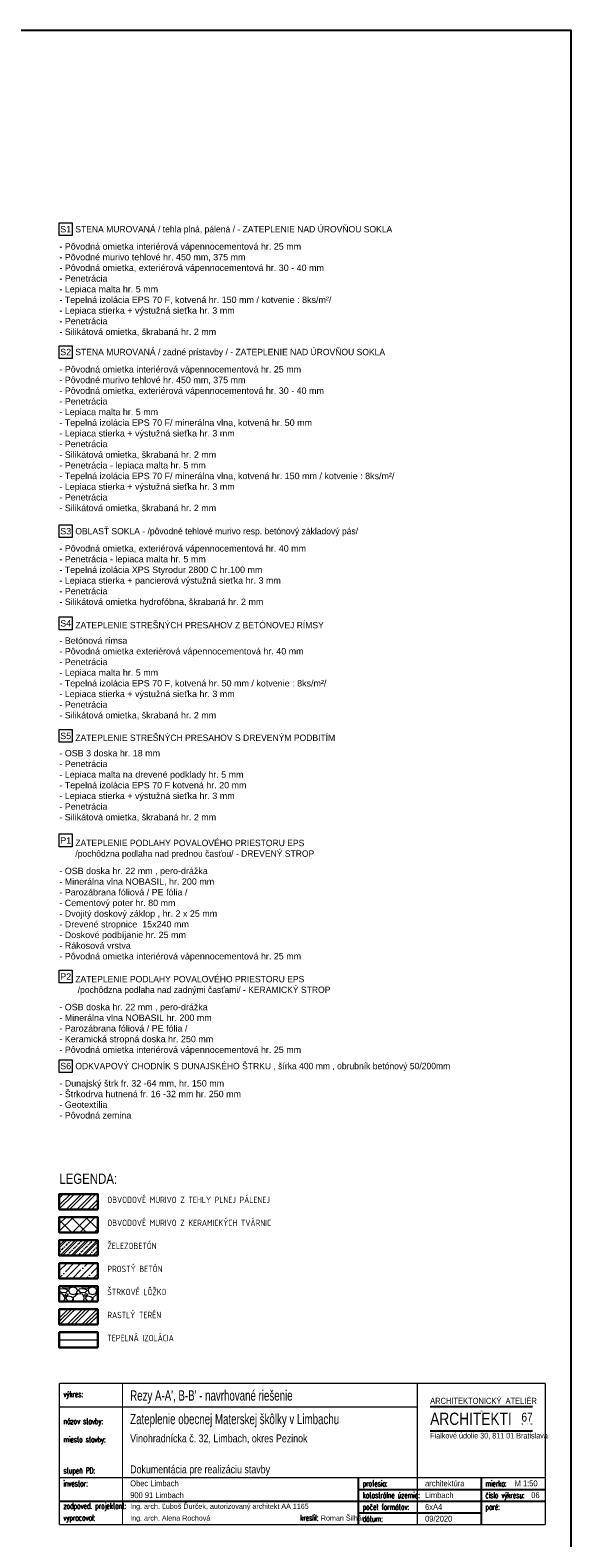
# Model space of a CAD drawing. Header units: millimetres. Extents: x -66400 to 220000, y -39950 to 48800.
# Tile 26 of 48: x 70029 to 80600, y -9006 to 20450. Entities that reach past the tile are written whole.
import ezdxf

# ---------------------------------------------------------------- set-up
doc = ezdxf.new("R2010")
doc.units = ezdxf.units.MM
doc.layers.get('Defpoints').update_dxf_attribs({"color": 161})
for name, color, linetype, lineweight in [('A koty', 7, 'Continuous', 5), ('A steny', 30, 'Continuous', 30), ('A tepel.izolacia', 7, 'BATTING', 5), ('stamp', 1, 'Continuous', 5)]:
    doc.layers.add(name, color=color, linetype=linetype, lineweight=lineweight)
doc.layers.add('A srafy', color=7, linetype='Continuous', lineweight=5, true_color=0x7a7a7a)
doc.styles.add('ARIAL', font='arial.ttf', dxfattribs={"height": 2})
doc.styles.add('ISOCP', font='isocp.shx', dxfattribs={"width": 0.8})
doc.styles.add('SIM', font='simplex.shx', dxfattribs={"width": 0.6, "height": 250})
doc.styles.add('TUCNE', font='txt', dxfattribs={"width": 0.7, "height": 600})
doc.linetypes.add('BATTING', pattern='A,0.00254,-2.54,[134,ltypeshp.shx,S=2.54,R=0,X=-2.54,Y=0],-5.08,[134,ltypeshp.shx,S=2.54,R=180,X=2.54,Y=0],-2.54', length=10.16254)

# ---------------------------------------------------------------- blocks, each defined once
blk = doc.blocks.new('_PECIATKA')
for p, q in [((145, 46.2), (185, 46.2)), ((165.05, 44.51), (165.05, 44.41)), ((145, 36.7), (185, 36.7)), ((117, 0), (117, 18.4)), ((165, 0), (165, 18.4)), ((117, 13.8), (190, 13.8)), ((0, 9.2), (190, 9.2)), ((117, 4.6), (165, 4.6))]:
    blk.add_line(p, q)
at = {"const_width": 0.5}
for points in [[(0, 55.2), (190, 55.2)], [(0, 0), (0, 55.2)], [(24.7, 0), (24.7, 55.2)], [(140, 0), (140, 55.2)], [(190, 0), (190, 55.2)], [(0, 46), (140, 46)], [(0, 18.4), (190, 18.4)], [(0, 0), (190, 0)]]:
    blk.add_lwpolyline(points, dxfattribs=at)
for s, height, style, width, p in [('výkres:', 2.3, 'SIM', 0.6, (1.6, 49.9)), ('ARCHITEKTONICKÝ  ATELIÉR', 2.4, 'ARIAL', 0.8, (145, 47.2)), ('názov stavby:', 2.3, 'SIM', 0.6, (1.6, 39.3)), ('ARCHITEKTI ', 4.8, 'ARIAL', 0.8, (145, 39)), ('67', 3.5, 'ARIAL', 0.8, (180.7, 40.3)), ('Fialkové údolie 30, 811 01 Bratislava', 2.2, 'ARIAL', 0.8, (145, 33.7)), ('s.  r.  o.', 1, 'ARIAL', 0.8, (180.7, 39)), ('miesto stavby:', 2.3, 'SIM', 0.6, (1.6, 32.2)), ('stupeň PD:', 2.3, 'SIM', 0.6, (1.6, 20)), ('investor:', 2.3, 'SIM', 0.6, (1.6, 15)), ('profesia:', 2.3, 'SIM', 0.6, (118.6, 15)), ('katastrálne územie:', 2.3, 'SIM', 0.6, (118.6, 10.4)), ('mierka:', 2.3, 'SIM', 0.6, (166.6, 15)), ('číslo výkresu:', 2.3, 'SIM', 0.6, (166.6, 10.4)), ('zodpoved. projektant: ', 2.3, 'SIM', 0.6, (1.6, 6.2)), ('počet formátov:', 2.3, 'SIM', 0.6, (118.6, 5.8)), ('paré:', 2.3, 'SIM', 0.6, (166.6, 5.8)), ('vypracoval:', 2.3, 'SIM', 0.6, (1.6, 1.6)), ('kreslil:', 2.3, 'SIM', 0.6, (94.16, 1.6)), ('dátum:', 2.3, 'SIM', 0.6, (118.6, 1.2))]:
    blk.add_text(s, height=height, dxfattribs=dict(style=style, width=width)).set_placement(p)
at = {"layer": 'stamp', "color": 7}
for s, height, style, width, p in [('Zateplenie obecnej Materskej škôlky v Limbachu', 4, 'TUCNE', 0.71, (27.7, 39.3)), ('Vinohradnícka č. 32, Limbach, okres Pezinok', 3.1, 'ARIAL', 0.8, (27.7, 32.2)), ('Dokumentácia pre realizáciu stavby', 3.1, 'ARIAL', 0.8, (27.7, 20.09)), ('900 91 Limbach', 2.3, 'ARIAL', 0.8, (27.7, 10.4)), ('Obec Limbach', 2.3, 'ARIAL', 0.8, (27.7, 15)), ('Limbach', 2.3, 'ARIAL', 0.8, (143, 10.4)), ('Ing. arch. Ľuboš Ďurček, autorizovaný architekt AA 1165 ', 2, 'ARIAL', 0.8, (27.7, 6.2)), ('Ing. arch. Alena Rochová', 2, 'ARIAL', 0.8, (27.7, 1.6)), ('Roman Šilhár', 2, 'ARIAL', 0.8, (102.26, 1.6))]:
    blk.add_text(s, height=height, dxfattribs=dict(at, style=style, width=width)).set_placement(p)

msp = doc.modelspace()

# ---------------------------------------------------------------- hatches: boundary and pattern name
at = {"layer": 'A srafy'}
h = msp.add_hatch(dxfattribs=at)
h.set_pattern_fill('ZDIVO-OBECNE', color=256, scale=50)
h.set_pattern_definition([(45, (65500, 12543.62), (-106.066, 106.066), []), (45, (65570.71, 12543.62), (-106.066, 106.066), [])])
h.paths.add_polyline_path([(71350, -2590), (71350, -2290), (70600, -2290), (70600, -2590)])
h = msp.add_hatch(dxfattribs=at)
h.set_pattern_fill('ZDIVO-STR_PEV', color=256, scale=100)
h.set_pattern_definition([(45, (0, 773.62), (-212.132, 212.132), []), (45, (141.42, 773.62), (-212.132, 212.132), []), (135, (0, 773.62), (-141.42136, -141.42136), [])])
h.paths.add_polyline_path([(71350, -3040), (71350, -2740), (70600, -2740), (70600, -3040)])
h = msp.add_hatch(dxfattribs=at)
h.set_pattern_fill('ZELEZOBETON', color=256, scale=30)
h.set_pattern_definition([(45, (0, 773.62), (-106.06602, 106.06602), []), (45, (42.43, 773.62), (-106.06602, 106.06602), []), (45, (127.28, 773.62), (-63.6396, 148.49242), [60, -30, 0, -30])])
h.paths.add_polyline_path([(71350, -3490), (71350, -3190), (70600, -3190), (70600, -3490)])
h = msp.add_hatch(dxfattribs=at)
h.set_pattern_fill('ANSI35', color=256, scale=30)
h.set_pattern_definition([(45, (0, 773.62), (-134.70384, 134.70384), []), (45, (134.7, 773.62), (-134.70384, 134.70384), [238.125, -47.625, 0, -47.625])])
h.paths.add_polyline_path([(71350, -3940), (71350, -3640), (70600, -3640), (70600, -3940)])
h = msp.add_hatch(dxfattribs=at)
h.set_pattern_fill('GRAVEL', color=256, scale=15)
h.set_pattern_definition([(228.012788, (274.32, 1154.617), (-3048, -3429), [51.2582, -5074.5725]), (184.96974, (240.03, 1116.517), (4571.9999982, 381.0000217), [87.9607, -8708.1073]), (132.510447, (152.4, 1108.897), (3810.0000016, -4190.9999985), [62.0222, -6140.2084]), (267.27369, (3.81, 1013.647), (381.000001, 7620), [80.1007, -7929.9656]), (292.833654, (0, 933.637), (-1905, 4572), [78.545, -7775.9712]), (357.27369, (30.48, 861.247), (-7620, 381.000001), [80.1007, -7929.9656]), (37.69424, (110.49, 857.437), (-4952.9999998, -3810.0000003), [105.929, -10486.9673]), (72.255328, (194.31, 922.207), (2667.0000007, 8381.9999998), [100.008, -9900.7885]), (121.429566, (224.79, 1017.457), (-3048.0000004, 4952.9999997), [80.372, -7956.8319]), (175.23636, (182.88, 1086.037), (4191, -381), [91.757, -4496.0905]), (222.397438, (91.44, 1093.657), (-4571.9999999, -4191.0000002), [118.6617, -11747.5159]), (138.814075, (381, 1009.837), (-2667, 2286), [40.5007, -4009.5849]), (171.469234, (350.52, 1036.507), (4953, -761.999999), [77.0523, -7628.1958]), (225, (274.32, 1047.94), (-5e-14, -381), [53.8814, -484.934]), (203.19859, (247.65, 1093.657), (1905, 762), [29.0162, -2872.5934]), (291.80141, (220.98, 1082.23), (-381, 1143), [41.0348, -2010.713]), (30.96376, (236.22, 1044.127), (1143, 762), [66.648, -2154.9447]), (161.56505, (293.37, 1078.42), (762, -381), [48.193, -1156.6347]), (16.38954, (0, 1082.227), (3810, 1143), [67.5132, -6683.824]), (70.346176, (64.77, 1101.277), (-1524, -4191), [56.6398, -5607.3324]), (293.19859, (293.37, 1154.617), (-762, 1905), [58.032, -2843.5775]), (343.61046, (316.23, 1101.277), (-3810, 1143), [67.5132, -6683.824]), (339.443955, (0, 846.007), (-1905, 762), [65.1053, -3190.1601]), (294.77514, (60.96, 823.147), (-1905.000002, 4190.999999), [54.5508, -5400.539]), (66.80141, (297.18, 773.617), (762, 1905), [58.032, -2843.5775]), (17.354025, (320.04, 826.957), (-4953, -1524), [63.8674, -6322.8564]), (69.443955, (110.49, 773.617), (-762, -1905), [32.5526, -3222.7128]), (101.30993, (274.32, 773.62), (-381, 1524), [19.4272, -1923.2992]), (165.96376, (270.51, 792.67), (1143, -381), [78.545, -1492.3582]), (186.009006, (194.31, 811.717), (3810, 381), [72.79, -7206.2047]), (303.69007, (236.22, 1009.84), (-381, 762), [54.9486, -1318.7665]), (353.157227, (266.7, 964.117), (6477, -761.9999997), [95.9335, -9497.4014]), (60.945396, (361.95, 952.687), (-1524, -2667), [39.2262, -3883.4088]), (90, (381, 986.98), (-381, 381), [22.86, -358.14]), (120.256437, (186.69, 823.147), (1524, -2667), [52.93, -5240.0911]), (48.012787, (160.02, 868.867), (3048, 3429), [102.5164, -5023.3143]), (0, (228.6, 945.07), (381, 381), [99.06, -281.94]), (325.304846, (327.66, 945.067), (3810.0000014, -2666.999998), [60.2414, -5963.8975]), (254.0546, (377.19, 910.777), (-381, -1524), [55.4744, -2718.2475]), (207.645975, (361.95, 857.437), (-7239.0000003, -3809.9999995), [90.3218, -8941.8697]), (175.426079, (281.94, 815.527), (-4953, 381), [95.5544, -9459.877])])
h.paths.add_polyline_path([(71350, -4390), (71350, -4090), (70600, -4090), (70600, -4390)])
h = msp.add_hatch(dxfattribs=at)
h.set_pattern_fill('ZEM_PUVODNI', color=256, scale=50)
h.set_pattern_definition([(45, (0, 773.62), (-141.42136, 141.42136), []), (45, (70.71, 773.62), (-141.42136, 141.42136), []), (45, (141.42, 773.62), (-141.42136, 141.42136), [])])
h.paths.add_polyline_path([(71350, -4840), (71350, -4540), (70600, -4540), (70600, -4840)])

# ---------------------------------------------------------------- linework, layer by layer
at = {"layer": 'A koty'}
for points in [[(70600, 16685.4), (70850, 16685.4), (70850, 16436.4), (70600, 16436.4)], [(70600, 14285.4), (70850, 14285.4), (70850, 14036.4), (70600, 14036.4)], [(70600, 10785.4), (70850, 10785.4), (70850, 10536.4), (70600, 10536.4)], [(70600, 8985.4), (70850, 8985.4), (70850, 8736.4), (70600, 8736.4)], [(70600, 6785.4), (70850, 6785.4), (70850, 6536.4), (70600, 6536.4)], [(70600, 4745.4), (70850, 4745.4), (70850, 4496.4), (70600, 4496.4)], [(70600, 2085.4), (70850, 2085.4), (70850, 1836.4), (70600, 1836.4)], [(70600, 335.4), (70850, 335.4), (70850, 86.4), (70600, 86.4)]]:
    msp.add_lwpolyline(points, close=True, dxfattribs=at)
at = {"layer": 'A steny'}
for p, q in [((70600, -2290), (70600, -2590)), ((70600, -2740), (70600, -3040)), ((70600, -3190), (70600, -3490)), ((70600, -3640), (70600, -3940)), ((70600, -4090), (70600, -4390)), ((70600, -4540), (70600, -4840)), ((70600, -4990), (70600, -5290))]:
    msp.add_line(p, q, dxfattribs=at)
for points in [[(71350, -2590), (71350, -2290), (70600, -2290), (70600, -2590)], [(71350, -3040), (71350, -2740), (70600, -2740), (70600, -3040)], [(71350, -3490), (71350, -3190), (70600, -3190), (70600, -3490)], [(71350, -3940), (71350, -3640), (70600, -3640), (70600, -3940)], [(71350, -4390), (71350, -4090), (70600, -4090), (70600, -4390)], [(71350, -4840), (71350, -4540), (70600, -4540), (70600, -4840)], [(71350, -5290), (71350, -4990), (70600, -4990), (70600, -5290)]]:
    msp.add_lwpolyline(points, close=True, dxfattribs=at)
at = {"layer": 'A tepel.izolacia', "ltscale": 8}
msp.add_line((70600, -5140), (71350, -5140), dxfattribs=at)
at = {"layer": 'Defpoints'}
msp.add_lwpolyline([(49100, 20450), (80600, 20450), (80600, -9250), (49100, -9250)], close=True, dxfattribs=at)

# ---------------------------------------------------------------- block references
at = {"xscale": 50, "yscale": 50, "zscale": 50}
msp.add_blockref('_PECIATKA', (70600, -8750), dxfattribs=at)

# ---------------------------------------------------------------- texts
at = {"color": 1, "char_height": 125, "attachment_point": 7, "style": 'TUCNE'}
for s, insert in [('{\\W1;STENA MUROVANÁ / tehla plná, pálená / - ZATEPLENIE NAD ÚROVŇOU SOKLA }', (70912.5, 16461.4)), ('{\\W1;STENA MUROVANÁ / zadné prístavby / - ZATEPLENIE NAD ÚROVŇOU SOKLA}', (70912.5, 14061.4)), ('{\\W1;OBLASŤ SOKLA - /pôvodné tehlové murivo resp. betónový základový pás/}', (70912.5, 10561.4)), ('{\\W1;ZATEPLENIE STREŠNÝCH PRESAHOV Z BETÓNOVEJ RÍMSY}', (70912.5, 8761.4)), ('{\\W1;ZATEPLENIE STREŠNÝCH PRESAHOV S DREVENÝM PODBITÍM}', (70912.5, 6561.4)), ('{\\W1;ZATEPLENIE PODLAHY POVALOVÉHO PRIESTORU EPS\\P/pochôdzna podlaha nad prednou časťou/ - DREVENÝ STROP\\H1.32657x; }', (70912.5, 4261.4)), ('{\\W1;ZATEPLENIE PODLAHY POVALOVÉHO PRIESTORU EPS\\P /pochôdzna podlaha nad zadnými časťami/ - KERAMICKÝ STROP\\H1.32657x; }', (70912.5, 1601.4)), ('{\\W1;ODKVAPOVÝ CHODNÍK S DUNAJSKÉHO ŠTRKU , šírka 400 mm , obrubník betónový 50/200mm}', (70912.5, 111.4))]:
    msp.add_mtext(s, dxfattribs=dict(at, insert=insert))
at = {"char_height": 125, "attachment_point": 1, "style": 'ARIAL'}
for s, insert in [('\\pi-375,l375,t375;- Pôvodná omietka interiérová vápennocementová hr. 25 mm\\P- Pôvodné murivo tehlové hr. 450 mm, 375 mm\\P- Pôvodná omietka, exteriérová vápennocementová hr. 30 - 40 mm\\P{\\C20;\\c667888;- Penetrácia\\P- Lepiaca malta hr. 5 mm\\P- Tepelná izolácia EPS 70 F, kotvená hr. 150 mm / kotvenie : 8ks/m²/\\P- Lepiaca stierka + výstužná sieťka hr. 3 mm\\P- Penetrácia\\P- Silikátová omietka, škrabaná hr. 2 mm}', (70600, 16286.4)), ('- Pôvodná omietka interiérová vápennocementová hr. 25 mm\\P- Pôvodné murivo tehlové hr. 450 mm, 375 mm\\P- Pôvodná omietka, exteriérová vápennocementová hr. 30 - 40 mm\\P- Penetrácia \\P- Lepiaca malta hr. 5 mm\\P- Tepelná izolácia EPS 70 F/ minerálna vlna, kotvená hr. 50 mm\\P- Lepiaca stierka + výstužná sieťka hr. 3 mm\\P{\\C20;\\c667888;- Penetrácia\\P- Silikátová omietka, škrabaná hr. 2 mm\\P- Penetrácia - lepiaca malta hr. 5 mm\\P- Tepelná izolácia EPS 70 F/ minerálna vlna, kotvená hr. 150 mm / kotvenie : 8ks/m²/\\P- Lepiaca stierka + výstužná sieťka hr. 3 mm\\P- Penetrácia\\P- Silikátová omietka, škrabaná hr. 2 mm}', (70600, 13886.4)), ('- Pôvodná omietka, exteriérová vápennocementová hr. 40 mm\\P{\\C20;\\c667888;- Penetrácia - lepiaca malta hr. 5 mm\\P- Tepelná izolácia XPS Styrodur 2800 C hr.100 mm\\P- Lepiaca stierka + pancierová výstužná sieťka hr. 3 mm\\P- Penetrácia\\P- Silikátová omietka hydrofóbna, škrabaná hr. 2 mm} ', (70600, 10386.4)), ('- Betónová rímsa \\P- Pôvodná omietka exteriérová vápennocementová hr. 40 mm\\P{\\C20;\\c667888;- Penetrácia\\P- Lepiaca malta hr. 5 mm\\P- Tepelná izolácia EPS 70 F, kotvená hr. 50 mm / kotvenie : 8ks/m²/\\P- Lepiaca stierka + výstužná sieťka hr. 3 mm\\P- Penetrácia\\P- Silikátová omietka, škrabaná hr. 2 mm} ', (70600, 8586.4)), ('{\\C20;\\c667888;- OSB 3 doska hr. 18 mm\\P- Penetrácia\\P- Lepiaca malta na drevené podklady hr. 5 mm\\P- Tepelná izolácia EPS 70 F kotvená hr. 20 mm\\P- Lepiaca stierka + výstužná sieťka hr. 3 mm\\P- Penetrácia\\P- Silikátová omietka, škrabaná hr. 2 mm}', (70600, 6386.4)), ('{\\C20;\\c667888;- OSB doska hr. 22 mm , pero-drážka\\P- Minerálna vlna NOBASIL, hr. 200 mm\\P- Parozábrana fóliová / PE fólia /\\P}- Cementový poter hr. 80 mm\\P- Dvojitý doskový záklop , hr. 2 x 25 mm\\P- Drevené stropnice  15x240 mm\\P- Doskové podbíjanie hr. 25 mm\\P- Rákosová vrstva\\P- Pôvodná omietka interiérová vápennocementová hr. 25 mm', (70600, 4086.4)), ('{\\C20;\\c667888;- OSB doska hr. 22 mm , pero-drážka\\P- Minerálna vlna NOBASIL hr. 200 mm\\P- Parozábrana fóliová / PE fólia /\\P}- Keramická stropná doska hr. 250 mm\\P- Pôvodná omietka interiérová vápennocementová hr. 25 mm', (70600, 1426.4)), ('{\\C20;\\c667888;- Dunajský štrk fr. 32 -64 mm, hr. 150 mm \\P- Štrkodrva hutnená fr. 16 -32 mm hr. 250 mm\\P- Geotextília\\P}- Pôvodná zemina', (70600, -63.6))]:
    msp.add_mtext(s, dxfattribs=dict(at, insert=insert))
at = {"char_height": 125, "width": 6156.788, "attachment_point": 1, "style": 'ISOCP'}
for s, insert in [('\\pt2500;OBVODOVÉ MURIVO Z TEHLY PLNEJ PÁLENEJ', (71538.5, -2340)), ('OBVODOVÉ MURIVO Z KERAMICKÝCH TVÁRNIC', (71538.5, -2790)), ('ŽELEZOBETÓN', (71538.5, -3240)), ('PROSTÝ BETÓN', (71538.5, -3690)), ('\\pt2500;ŠTRKOVÉ LÔŽKO', (71538.5, -4140)), ('\\pt2500;RASTLÝ TERÉN', (71538.5, -4590)), ('\\pt2500;TEPELNÁ IZOLÁCIA', (71538.5, -5040))]:
    msp.add_mtext(s, dxfattribs=dict(at, insert=insert))
at = {"layer": 'A koty', "char_height": 125, "attachment_point": 5, "style": 'ARIAL'}
for s, insert in [('S1', (70725, 16560.4)), ('S2', (70725, 14160.4)), ('S3', (70725, 10660.4)), ('S4', (70725, 8860.4)), ('S5', (70725, 6660.4)), ('P1', (70725, 4620.4)), ('P2', (70725, 1960.4)), ('S6', (70725, 210.4))]:
    msp.add_mtext(s, dxfattribs=dict(at, insert=insert))
at = {"layer": 'stamp', "color": 7, "style": 'ARIAL', "width": 0.8}
for s, height, p in [('LEGENDA:', 200, (70600, -2090)), ('architektúra', 115, (77750, -8000)), ('M 1:50', 115, (79500, -8000)), ('06', 115, (79825, -8230)), ('6xA4', 115, (77750, -8460)), ('09/2020', 115, (77750, -8690))]:
    msp.add_text(s, height=height, dxfattribs=at).set_placement(p)
at = {"layer": 'stamp', "style": 'TUCNE', "width": 0.71}
msp.add_text("Rezy A-A', B-B' - navrhované riešenie", height=200, dxfattribs=at).set_placement((71985, -6325))

doc.saveas('drawing.dxf')
